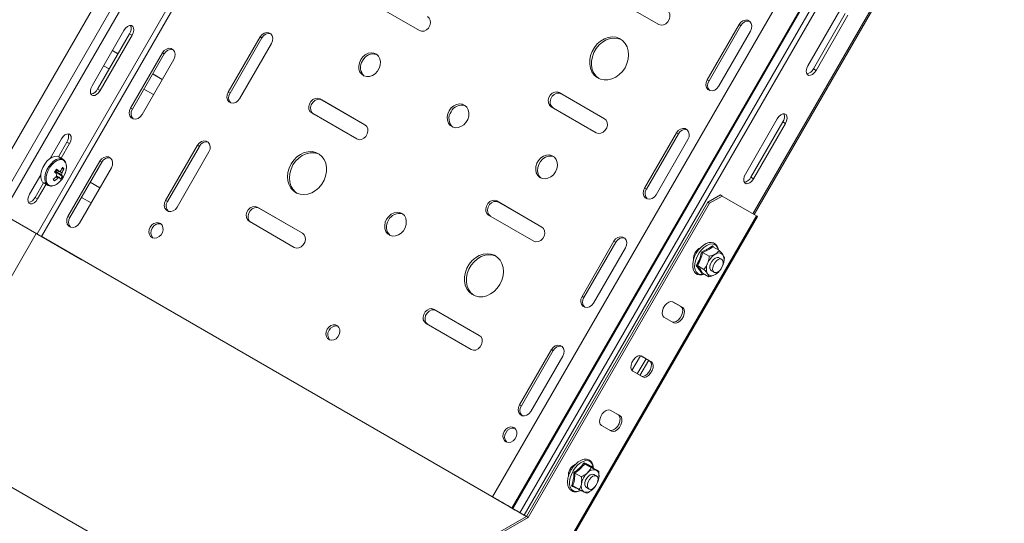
# Model space of a CAD drawing. Header units: millimetres. Extents: x -337 to 4147, y -1590 to -64.
# Tile 4 of 41: x -31 to 362, y -1099 to -898. Entities that reach past the tile are written whole.
import ezdxf

# ---------------------------------------------------------------- set-up
doc = ezdxf.new("R2010")
doc.units = ezdxf.units.MM

msp = doc.modelspace()

# ---------------------------------------------------------------- linework, layer by layer
at = {"color": 7, "linetype": 'Continuous', "lineweight": 15}
for p, q in [((128.37, -667.39), (-46.63, -970.5)), ((-36.62, -972.82), (135.38, -674.91)), ((332.72, -785.37), (157.72, -1088.47)), ((262.24, -975.61), (362.24, -802.41)), ((206.16, -889.26), (224.19, -899.67)), ((110.45, -891.74), (128.48, -902.15)), ((296.51, -894.07), (283.76, -916.16)), ((285.95, -917.42), (298.7, -895.34)), ((287.01, -918.03), (299.76, -895.95)), ((256.23, -899.69), (243.48, -921.77)), ((256.98, -900.12), (244.23, -922.21)), ((-2.31, -924.21), (10.44, -902.13)), ((-0.12, -925.48), (12.63, -903.39)), ((13.69, -904.01), (0.94, -926.09)), ((64.81, -904.65), (52.06, -926.74)), ((248.08, -924.43), (260.83, -902.34)), ((65.56, -905.08), (52.81, -927.17)), ((56.66, -929.39), (69.41, -907.31)), ((5.81, -910.14), (8, -911.4)), ((5.81, -910.14), (7.67, -911.21)), ((7.67, -911.21), (7.97, -911.46)), ((25.79, -910.99), (13.04, -933.08)), ((26.54, -911.43), (13.79, -933.51)), ((4.5, -917.47), (2.31, -916.2)), ((17.64, -935.73), (30.39, -913.65)), ((4.53, -917.41), (4.17, -917.27)), ((21.91, -919.44), (22.06, -919.52)), ((21.92, -919.44), (25.76, -921.66)), ((22.06, -919.52), (25.76, -921.66)), ((22.26, -927.72), (18.42, -925.5)), ((18.56, -925.59), (18.42, -925.5)), ((202.44, -937.34), (184.41, -926.93)), ((202.46, -937.35), (185.16, -927.36)), ((106.73, -939.82), (88.7, -929.41)), ((106.75, -939.83), (89.45, -929.84)), ((85.45, -935.04), (103.48, -945.45)), ((181.16, -932.56), (199.19, -942.97)), ((271.51, -937.37), (258.76, -959.46)), ((260.95, -960.72), (273.7, -938.64)), ((262.01, -961.34), (274.76, -939.25)), ((231.23, -942.99), (218.48, -965.07)), ((231.98, -943.42), (219.23, -965.51)), ((-19.05, -953.2), (-14.56, -945.43)), ((-15.75, -952.55), (-12.37, -946.69)), ((-11.31, -947.31), (-14.69, -953.15)), ((39.81, -947.95), (27.06, -970.04)), ((223.08, -967.73), (235.83, -945.64)), ((40.56, -948.39), (27.81, -970.47)), ((31.66, -972.69), (44.41, -950.61)), ((-13.96, -953.57), (-15.61, -952.62)), ((-13.96, -953.57), (-14.17, -953.47)), ((0.79, -954.3), (-11.96, -976.38)), ((1.54, -954.73), (-11.21, -976.81)), ((-27.31, -967.51), (-22.82, -959.74)), ((-17.01, -958.83), (-16.77, -958.52)), ((-16.98, -958.25), (-16.77, -958.52)), ((-14.15, -960.43), (-16.77, -958.52)), ((-13.59, -957.43), (-14.42, -957.41)), ((-7.36, -979.03), (5.39, -956.95)), ((-25.12, -968.78), (-21.74, -962.93)), ((-20.69, -963.54), (-24.06, -969.39)), ((-21.61, -963.01), (-19.96, -963.96)), ((-20.12, -963.86), (-19.96, -963.96)), ((-17.32, -962.22), (-17.72, -961.44)), ((-3.09, -962.75), (-2.94, -962.82)), ((-3.08, -962.74), (0.76, -964.96)), ((-2.94, -962.82), (0.76, -964.96)), ((243.76, -970.72), (248.76, -967.83)), ((248.76, -967.83), (249.47, -968.24)), ((-2.74, -971.02), (-6.58, -968.8)), ((-6.44, -968.89), (-6.58, -968.8)), ((177.44, -980.64), (159.41, -970.23)), ((177.46, -980.65), (160.16, -970.66)), ((243.76, -970.72), (171.26, -1096.29)), ((244.47, -971.12), (171.97, -1096.7)), ((244.47, -971.12), (243.76, -970.72)), ((249.47, -968.24), (244.47, -971.12)), ((263.22, -976.18), (249.47, -968.24)), ((-25.37, -982.78), (-41.72, -973.34)), ((-24.31, -983.39), (-40.66, -973.95)), ((81.73, -983.12), (63.7, -972.71)), ((81.75, -983.13), (64.45, -973.15)), ((60.45, -978.34), (78.48, -988.75)), ((156.16, -975.86), (174.19, -986.27)), ((188.61, -1106.31), (263.61, -976.41)), ((-24.62, -983.21), (-43.2, -1015.38)), ((-6.9, -993.44), (-22.81, -984.26)), ((171.26, -1096.29), (-22.5, -984.44)), ((-6.4, -993.73), (-22.31, -984.55)), ((171.26, -1096.29), (-21.75, -984.87)), ((206.23, -986.29), (193.48, -1008.38)), ((206.98, -986.73), (194.23, -1008.81)), ((198.08, -1011.03), (210.83, -988.95)), ((241.68, -990.81), (244.28, -992.32)), ((245.76, -988.51), (248.36, -990.01)), ((-6.9, -993.44), (-6.4, -993.73)), ((-6.4, -993.73), (-6.4, -993.73)), ((249.27, -993.53), (248.21, -992.92)), ((239.6, -996.07), (242.2, -997.57)), ((241.53, -999), (241.23, -999.14)), ((241.6, -999.02), (244.2, -1000.53)), ((244.86, -997.78), (245.21, -998.11)), ((245.21, -998.11), (246.27, -998.72)), ((247.84, -998.74), (247.96, -998.61)), ((229.7, -1010.52), (233.01, -1012.43)), ((229.72, -1010.53), (233.72, -1012.84)), ((152.44, -1023.94), (134.41, -1013.53)), ((152.46, -1023.95), (135.16, -1013.97)), ((230.22, -1018.9), (226.22, -1016.59)), ((131.16, -1019.16), (149.19, -1029.57)), ((181.23, -1029.59), (168.48, -1051.68)), ((181.98, -1030.03), (169.23, -1052.11)), ((173.08, -1054.33), (185.83, -1032.25)), ((216.85, -1032.04), (213.42, -1038)), ((215.57, -1039.31), (219.07, -1033.25)), ((216.63, -1039.93), (220.13, -1033.86)), ((219.07, -1033.25), (217.16, -1032.15)), ((219.07, -1033.25), (217.16, -1032.15)), ((217.2, -1032.17), (220.51, -1034.08)), ((217.22, -1032.18), (221.22, -1034.49)), ((217.72, -1040.55), (213.72, -1038.24)), ((83.14, -1152.49), (-87.36, -1054.06)), ((204.7, -1053.82), (208.01, -1055.73)), ((204.72, -1053.83), (208.72, -1056.14)), ((205.22, -1062.2), (201.22, -1059.89)), ((191.26, -1075.07), (191.08, -1075.2)), ((194.56, -1075.26), (197.16, -1076.76)), ((197.5, -1076.36), (197.49, -1076.61)), ((197.57, -1076.7), (200.18, -1078.2)), ((190.67, -1078.92), (193.27, -1080.43)), ((199.27, -1080.13), (198.21, -1079.52)), ((200.16, -1081), (199.85, -1081.92)), ((189.79, -1084.04), (192.39, -1085.54)), ((195.21, -1084.71), (196.27, -1085.33)), ((198.24, -1084.81), (197.77, -1085.39)), ((197.96, -1085.21), (197.96, -1085.21)), ((157.83, -1088.54), (157.75, -1088.49)), ((157.83, -1088.54), (159.12, -1089.28)), ((159.12, -1089.28), (159.04, -1089.24)), ((159.12, -1089.28), (159.12, -1089.28)), ((164.2, -1092.21), (164.49, -1092.38)), ((165.49, -1092.96), (165.78, -1093.13)), ((158.76, -1103.51), (171.26, -1096.29)), ((159.47, -1103.91), (171.97, -1096.7)), ((169.35, -1095.19), (171.26, -1096.29)), ((170.41, -1095.8), (171.26, -1096.29)), ((171.97, -1096.7), (171.26, -1096.29))]:
    msp.add_line(p, q, dxfattribs=at)
at = {"color": 7, "linetype": 'Continuous', "lineweight": 0}
for p, q in [((-40.99, -973.76), (134.01, -670.65)), ((-24.31, -983.39), (150.69, -680.28)), ((-22.5, -984.44), (152.5, -681.33)), ((165.49, -1092.96), (340.49, -789.85)), ((165.78, -1093.13), (340.78, -790.02)), ((168.63, -1094.77), (343.63, -791.66)), ((170.41, -1095.8), (345.41, -792.69)), ((261.76, -975.34), (361.76, -802.13)), ((256.98, -900.12), (256.23, -899.69)), ((12.63, -903.39), (13.69, -904.01)), ((65.56, -905.08), (64.81, -904.65)), ((8, -911.4), (7.67, -911.21)), ((26.54, -911.43), (25.79, -910.99)), ((22.06, -919.52), (21.92, -919.44)), ((285.95, -917.42), (287.01, -918.03)), ((244.23, -922.21), (243.48, -921.77)), ((-0.12, -925.48), (0.94, -926.09)), ((52.81, -927.17), (52.06, -926.74)), ((185.16, -927.36), (184.41, -926.93)), ((89.45, -929.84), (88.7, -929.41)), ((13.79, -933.51), (13.04, -933.08)), ((273.7, -938.64), (274.76, -939.25)), ((231.98, -943.42), (231.23, -942.99)), ((-12.37, -946.69), (-11.31, -947.31)), ((40.56, -948.39), (39.81, -947.95)), ((1.54, -954.73), (0.79, -954.3)), ((-2.94, -962.82), (-3.08, -962.74)), ((260.95, -960.72), (262.01, -961.34)), ((219.23, -965.51), (218.48, -965.07)), ((-25.12, -968.78), (-24.06, -969.39)), ((27.81, -970.47), (27.06, -970.04)), ((160.16, -970.66), (159.41, -970.23)), ((64.45, -973.15), (63.7, -972.71)), ((-11.21, -976.81), (-11.96, -976.38)), ((263.22, -976.18), (188.22, -1106.08)), ((-25.37, -982.78), (-24.31, -983.39)), ((-24.62, -983.21), (-24.62, -983.21)), ((-22.81, -984.26), (-22.81, -984.26)), ((-22.31, -984.55), (-22.81, -984.26)), ((-22.5, -984.44), (-21.75, -984.87)), ((206.98, -986.73), (206.23, -986.29)), ((194.23, -1008.81), (193.48, -1008.38)), ((135.16, -1013.97), (134.41, -1013.53)), ((233.01, -1012.43), (233.72, -1012.84)), ((181.98, -1030.03), (181.23, -1029.59)), ((220.51, -1034.08), (221.22, -1034.49)), ((169.23, -1052.11), (168.48, -1051.68)), ((208.01, -1055.73), (208.72, -1056.14)), ((159.04, -1089.24), (157.75, -1088.49)), ((159.04, -1089.24), (159.04, -1089.24)), ((165.49, -1092.96), (164.2, -1092.21)), ((164.49, -1092.38), (165.78, -1093.13)), ((168.63, -1094.77), (169.05, -1095.02)), ((170.41, -1095.8), (169.35, -1095.19))]:
    msp.add_line(p, q, dxfattribs=at)
at = {"color": 7, "linetype": 'Continuous', "lineweight": 15, "flags": 128}
for points in [[(128.48, -902.15), (129.36, -902.43), (130.34, -902.34), (131.28, -901.89), (132.08, -901.13), (132.65, -900.15), (132.91, -899.08), (132.83, -898.03), (132.42, -897.14), (131.73, -896.52)], [(224.19, -899.67), (225.07, -899.95), (226.05, -899.86), (226.99, -899.41), (227.79, -898.65), (228.36, -897.67), (228.62, -896.59), (228.54, -895.55), (228.13, -894.66), (227.44, -894.04)], [(10.44, -902.13), (11.09, -901.22), (11.86, -900.54), (12.66, -900.16), (13.38, -900.13), (13.95, -900.46), (14.28, -901.1), (14.35, -901.98), (14.15, -902.99), (13.69, -904.01)], [(260.83, -902.34), (261.24, -901.3), (261.33, -900.22), (261.08, -899.24), (260.53, -898.48), (259.73, -898.01), (258.79, -897.92), (257.81, -898.19), (256.92, -898.81), (256.23, -899.69)], [(69.41, -907.31), (69.82, -906.26), (69.91, -905.19), (69.66, -904.2), (69.11, -903.44), (68.31, -902.98), (67.37, -902.88), (66.39, -903.15), (65.5, -903.77), (64.81, -904.65)], [(210.66, -916.97), (211.44, -915.33), (211.92, -913.6), (212.09, -911.86), (211.94, -910.18), (211.48, -908.63), (210.73, -907.27), (209.71, -906.15), (208.47, -905.33), (207.06, -904.83), (205.54, -904.68), (203.96, -904.89), (202.4, -905.43), (200.92, -906.3), (199.57, -907.46), (198.42, -908.86), (197.51, -910.43), (196.88, -912.13), (196.55, -913.87), (196.54, -915.59), (196.84, -917.21), (197.46, -918.68), (198.35, -919.92), (199.48, -920.9), (200.81, -921.56), (202.29, -921.88), (203.85, -921.86), (205.42, -921.48), (206.95, -920.77), (208.37, -919.75), (209.63, -918.47), (210.66, -916.97)], [(209.17, -905.74), (207.81, -905.27), (206.29, -905.12), (204.71, -905.32), (203.15, -905.87), (201.67, -906.74), (200.32, -907.89), (199.17, -909.29), (198.26, -910.87), (197.63, -912.56), (197.3, -914.3), (197.29, -916.02), (197.59, -917.65), (198.21, -919.11), (199.1, -920.36), (200.18, -921.3)], [(30.39, -913.65), (30.81, -912.61), (30.9, -911.53), (30.65, -910.55), (30.09, -909.78), (29.29, -909.32), (28.35, -909.22), (27.37, -909.5), (26.49, -910.11), (25.79, -910.99)], [(105.05, -913.74), (104.51, -914.98), (104.27, -916.29), (104.35, -917.55), (104.74, -918.69), (105.42, -919.6), (106.33, -920.24), (107.42, -920.54), (108.58, -920.49), (109.75, -920.1), (110.83, -919.38), (111.75, -918.39), (112.43, -917.21), (112.83, -915.93), (112.91, -914.63), (112.67, -913.42), (112.13, -912.38), (111.32, -911.6), (110.32, -911.12), (109.18, -911), (108, -911.22), (106.87, -911.79), (105.86, -912.65), (105.05, -913.74)], [(283.76, -916.16), (283.3, -917.18), (283.09, -918.19), (283.16, -919.06), (283.5, -919.7), (284.07, -920.03), (284.79, -920), (285.58, -919.62), (286.36, -918.94), (287.01, -918.03)], [(0.94, -926.09), (0.28, -927), (-0.49, -927.68), (-1.28, -928.06), (-2.01, -928.09), (-2.57, -927.76), (-2.91, -927.12), (-2.98, -926.24), (-2.77, -925.23), (-2.31, -924.21)], [(243.48, -921.77), (243.06, -922.82), (242.97, -923.89), (243.22, -924.87), (243.78, -925.64), (244.58, -926.1), (245.52, -926.2), (246.49, -925.93), (247.38, -925.31), (248.08, -924.43)], [(52.06, -926.74), (51.64, -927.78), (51.55, -928.85), (51.8, -929.84), (52.36, -930.6), (53.16, -931.06), (54.1, -931.16), (55.07, -930.89), (55.96, -930.27), (56.66, -929.39)], [(184.41, -926.93), (183.52, -926.65), (182.55, -926.74), (181.6, -927.19), (180.8, -927.95), (180.24, -928.93), (179.98, -930), (180.06, -931.05), (180.47, -931.94), (181.16, -932.56)], [(185.16, -927.36), (184.27, -927.08), (183.3, -927.17), (182.35, -927.62), (181.55, -928.38), (180.99, -929.36), (180.73, -930.44), (180.81, -931.48), (181.22, -932.37), (181.91, -932.99)], [(88.7, -929.41), (87.81, -929.13), (86.84, -929.22), (85.89, -929.67), (85.09, -930.43), (84.53, -931.41), (84.27, -932.48), (84.35, -933.53), (84.76, -934.42), (85.45, -935.04)], [(89.45, -929.84), (88.56, -929.56), (87.59, -929.65), (86.64, -930.1), (85.84, -930.86), (85.28, -931.84), (85.02, -932.92), (85.1, -933.96), (85.51, -934.85), (86.2, -935.47)], [(140.41, -934.15), (139.86, -935.39), (139.62, -936.7), (139.7, -937.96), (140.1, -939.1), (140.78, -940.01), (141.69, -940.65), (142.77, -940.95), (143.94, -940.9), (145.11, -940.51), (146.19, -939.79), (147.11, -938.8), (147.79, -937.62), (148.18, -936.34), (148.26, -935.04), (148.02, -933.83), (147.48, -932.79), (146.68, -932.01), (145.67, -931.54), (144.54, -931.41), (143.36, -931.63), (142.22, -932.2), (141.21, -933.06), (140.41, -934.15)], [(13.04, -933.08), (12.63, -934.12), (12.54, -935.2), (12.78, -936.18), (13.34, -936.95), (14.14, -937.41), (15.08, -937.51), (16.06, -937.23), (16.94, -936.61), (17.64, -935.73)], [(274.76, -939.25), (275.22, -938.23), (275.42, -937.22), (275.35, -936.34), (275.02, -935.7), (274.45, -935.38), (273.73, -935.41), (272.93, -935.79), (272.16, -936.47), (271.51, -937.37)], [(103.48, -945.45), (104.36, -945.73), (105.34, -945.64), (106.28, -945.19), (107.08, -944.43), (107.65, -943.45), (107.91, -942.38), (107.83, -941.33), (107.42, -940.44), (106.73, -939.82)], [(199.19, -942.97), (200.07, -943.25), (201.05, -943.16), (201.99, -942.71), (202.79, -941.95), (203.36, -940.97), (203.62, -939.9), (203.54, -938.85), (203.13, -937.96), (202.44, -937.34)], [(-14.56, -945.43), (-13.91, -944.52), (-13.14, -943.84), (-12.34, -943.46), (-11.62, -943.43), (-11.05, -943.76), (-10.72, -944.4), (-10.65, -945.28), (-10.85, -946.29), (-11.31, -947.31)], [(235.83, -945.64), (236.24, -944.6), (236.33, -943.52), (236.08, -942.54), (235.53, -941.78), (234.73, -941.32), (233.79, -941.22), (232.81, -941.49), (231.92, -942.11), (231.23, -942.99)], [(44.41, -950.61), (44.82, -949.56), (44.91, -948.49), (44.66, -947.51), (44.11, -946.74), (43.31, -946.28), (42.37, -946.18), (41.39, -946.45), (40.5, -947.07), (39.81, -947.95)], [(77.22, -955.41), (76.45, -957.05), (75.96, -958.78), (75.79, -960.52), (75.94, -962.2), (76.4, -963.75), (77.16, -965.11), (78.18, -966.23), (79.42, -967.05), (80.83, -967.55), (82.35, -967.7), (83.92, -967.49), (85.49, -966.95), (86.97, -966.08), (88.31, -964.92), (89.46, -963.52), (90.37, -961.95), (91.01, -960.25), (91.34, -958.51), (91.35, -956.79), (91.04, -955.17), (90.43, -953.7), (89.54, -952.46), (88.4, -951.48), (87.07, -950.82), (85.6, -950.5), (84.04, -950.52), (82.46, -950.9), (80.93, -951.61), (79.51, -952.63), (78.26, -953.91), (77.22, -955.41)], [(88.46, -951.52), (87.82, -951.25), (86.35, -950.93), (84.79, -950.96), (83.21, -951.33), (81.68, -952.05), (80.26, -953.06), (79.01, -954.35), (77.97, -955.84)], [(182.83, -958.64), (183.38, -957.4), (183.62, -956.09), (183.54, -954.83), (183.14, -953.69), (182.47, -952.78), (181.55, -952.14), (180.47, -951.84), (179.3, -951.89), (178.13, -952.28), (177.05, -953), (176.14, -953.99), (175.46, -955.17), (175.06, -956.45), (174.98, -957.75), (175.22, -958.96), (175.76, -960), (176.56, -960.78), (177.57, -961.25), (178.71, -961.38), (179.88, -961.16), (181.02, -960.59), (182.03, -959.73), (182.83, -958.64)], [(-15.61, -952.62), (-16.28, -952.38), (-17.24, -952.39), (-18.28, -952.74), (-19.34, -953.42), (-20.36, -954.37), (-21.26, -955.53), (-22, -956.84), (-22.53, -958.21), (-22.81, -959.56), (-22.82, -960.8), (-22.57, -961.85), (-22.07, -962.64), (-21.61, -963.01)], [(5.39, -956.95), (5.81, -955.91), (5.9, -954.83), (5.65, -953.85), (5.09, -953.08), (4.29, -952.62), (3.35, -952.52), (2.37, -952.8), (1.49, -953.41), (0.79, -954.3)], [(77.97, -955.84), (77.2, -957.48), (76.71, -959.21), (76.54, -960.95), (76.69, -962.63), (77.15, -964.19), (77.91, -965.55), (78.93, -966.66), (79.47, -967.08)], [(182.16, -952.51), (181.22, -952.27), (180.05, -952.32), (178.88, -952.72), (177.8, -953.44), (176.89, -954.42), (176.21, -955.6), (175.81, -956.89), (175.73, -958.18), (175.97, -959.39), (176.51, -960.43), (177.19, -961.12)], [(258.76, -959.46), (258.3, -960.48), (258.09, -961.49), (258.16, -962.37), (258.5, -963.01), (259.07, -963.33), (259.79, -963.3), (260.58, -962.92), (261.36, -962.24), (262.01, -961.34)], [(-15.56, -962.86), (-15.44, -962.75), (-14.51, -961.73)], [(-24.06, -969.39), (-24.72, -970.3), (-25.49, -970.98), (-26.28, -971.36), (-27.01, -971.39), (-27.57, -971.06), (-27.91, -970.42), (-27.98, -969.54), (-27.77, -968.53), (-27.31, -967.51)], [(218.48, -965.07), (218.06, -966.12), (217.97, -967.19), (218.22, -968.18), (218.78, -968.94), (219.58, -969.4), (220.52, -969.5), (221.49, -969.23), (222.38, -968.61), (223.08, -967.73)], [(27.06, -970.04), (26.64, -971.08), (26.55, -972.16), (26.8, -973.14), (27.36, -973.9), (28.16, -974.37), (29.1, -974.46), (30.07, -974.19), (30.96, -973.57), (31.66, -972.69)], [(159.41, -970.23), (158.52, -969.95), (157.55, -970.04), (156.6, -970.49), (155.8, -971.25), (155.24, -972.23), (154.98, -973.3), (155.06, -974.35), (155.47, -975.24), (156.16, -975.86)], [(160.16, -970.66), (159.27, -970.38), (158.3, -970.47), (157.35, -970.92), (156.55, -971.68), (155.99, -972.66), (155.73, -973.74), (155.81, -974.78), (156.22, -975.67), (156.91, -976.29)], [(63.7, -972.71), (62.81, -972.43), (61.84, -972.52), (60.89, -972.97), (60.09, -973.73), (59.53, -974.71), (59.27, -975.79), (59.35, -976.83), (59.76, -977.72), (60.45, -978.34)], [(64.45, -973.15), (63.56, -972.86), (62.59, -972.95), (61.64, -973.4), (60.84, -974.16), (60.28, -975.14), (60.02, -976.22), (60.1, -977.26), (60.51, -978.15), (61.2, -978.77)], [(115.41, -977.45), (114.86, -978.69), (114.62, -980), (114.7, -981.26), (115.1, -982.4), (115.78, -983.32), (116.69, -983.95), (117.77, -984.25), (118.94, -984.21), (120.11, -983.81), (121.19, -983.09), (122.11, -982.1), (122.79, -980.92), (123.18, -979.64), (123.26, -978.34), (123.02, -977.13), (122.48, -976.09), (121.68, -975.31), (120.67, -974.84), (119.54, -974.71), (118.36, -974.93), (117.22, -975.5), (116.21, -976.36), (115.41, -977.45)], [(-11.96, -976.38), (-12.37, -977.42), (-12.46, -978.5), (-12.22, -979.48), (-11.66, -980.25), (-10.86, -980.71), (-9.92, -980.81), (-8.94, -980.53), (-8.06, -979.92), (-7.36, -979.03)], [(20.93, -980.65), (20.53, -981.63), (20.42, -982.65), (20.61, -983.6), (21.09, -984.37), (21.8, -984.89), (22.67, -985.08), (23.59, -984.94), (24.48, -984.48), (25.23, -983.74), (25.77, -982.82), (26.03, -981.8), (25.98, -980.8), (25.64, -979.93), (25.04, -979.28), (24.24, -978.92), (23.34, -978.89), (22.42, -979.2), (21.59, -979.8), (20.93, -980.65)], [(263.61, -976.41), (263.61, -976.41), (263.56, -976.38), (263.43, -976.3), (263.22, -976.18)], [(-21.75, -984.87), (-22.19, -984.61), (-22.68, -984.34), (-23.18, -984.04), (-23.69, -983.75), (-24.18, -983.47), (-24.64, -983.2), (-25.04, -982.97), (-25.37, -982.78)], [(-22.81, -984.26), (-23.03, -984.13), (-23.28, -983.99), (-23.53, -983.84), (-23.78, -983.7), (-24.03, -983.56), (-24.26, -983.42), (-24.46, -983.31), (-24.62, -983.21)], [(-22.31, -984.55), (-22.68, -984.33), (-23.08, -984.1), (-23.51, -983.86), (-23.93, -983.61), (-24.34, -983.38), (-24.62, -983.21)], [(-22.5, -984.44), (-22.72, -984.31), (-22.96, -984.17), (-23.22, -984.02), (-23.47, -983.88), (-23.72, -983.74), (-23.94, -983.6), (-24.15, -983.49), (-24.31, -983.39)], [(78.48, -988.75), (79.36, -989.03), (80.34, -988.95), (81.28, -988.49), (82.08, -987.73), (82.65, -986.75), (82.91, -985.68), (82.83, -984.63), (82.42, -983.75), (81.73, -983.12)], [(174.19, -986.27), (175.07, -986.55), (176.05, -986.46), (176.99, -986.01), (177.79, -985.25), (178.36, -984.27), (178.62, -983.2), (178.54, -982.15), (178.13, -981.26), (177.44, -980.64)], [(210.83, -988.95), (211.24, -987.9), (211.33, -986.83), (211.08, -985.84), (210.53, -985.08), (209.73, -984.62), (208.79, -984.52), (207.81, -984.79), (206.92, -985.41), (206.23, -986.29)], [(247.96, -989.78), (247.89, -989.26), (247.49, -988.24), (246.85, -987.45), (246.03, -986.96), (245.11, -986.77), (244.11, -986.86), (243.05, -987.23), (241.96, -987.87), (240.92, -988.76), (239.96, -989.85), (239.13, -991.09), (238.46, -992.42), (237.99, -993.79), (237.73, -995.15), (237.7, -996.43), (237.91, -997.59), (238.37, -998.55), (238.37, -998.55), (238.72, -998.98), (239.5, -999.54), (240.4, -999.8), (241.38, -999.78), (242.4, -999.49)], [(160.66, -1003.58), (161.44, -1001.93), (161.92, -1000.2), (162.09, -998.46), (161.94, -996.78), (161.48, -995.23), (160.73, -993.87), (159.71, -992.75), (158.47, -991.93), (157.06, -991.44), (155.54, -991.29), (153.96, -991.49), (152.4, -992.04), (150.92, -992.91), (149.57, -994.06), (148.42, -995.46), (147.51, -997.03), (146.88, -998.73), (146.55, -1000.47), (146.54, -1002.19), (146.84, -1003.82), (147.46, -1005.28), (148.35, -1006.53), (149.48, -1007.5), (150.81, -1008.16), (152.29, -1008.49), (153.85, -1008.46), (155.42, -1008.08), (156.95, -1007.37), (158.37, -1006.35), (159.63, -1005.07), (160.66, -1003.58)], [(159.17, -992.34), (157.81, -991.87), (156.29, -991.72), (154.71, -991.92), (153.15, -992.47), (151.67, -993.34), (150.32, -994.5), (149.17, -995.89), (148.26, -997.47), (147.63, -999.16), (147.3, -1000.9), (147.29, -1002.62), (147.59, -1004.25), (148.21, -1005.71), (149.1, -1006.96), (150.18, -1007.9)], [(248.21, -992.92), (248.09, -992.86), (247.46, -992.79), (246.73, -993.05), (246.01, -993.61), (245.36, -994.4), (244.88, -995.32), (244.62, -996.27), (244.62, -997.12), (244.86, -997.78)], [(246.32, -998.75), (245.88, -998.32), (245.66, -997.63), (245.7, -996.76), (245.99, -995.81), (246.5, -994.9), (247.16, -994.13), (247.89, -993.61), (248.61, -993.39), (249.22, -993.5), (249.66, -993.93), (249.88, -994.62), (249.83, -995.49), (249.54, -996.44), (249.04, -997.35), (248.38, -998.12), (247.65, -998.64), (246.93, -998.86), (246.32, -998.75)], [(193.48, -1008.38), (193.06, -1009.42), (192.97, -1010.5), (193.22, -1011.48), (193.78, -1012.24), (194.58, -1012.71), (195.52, -1012.8), (196.49, -1012.53), (197.38, -1011.91), (198.08, -1011.03)], [(226.22, -1016.59), (225.72, -1016.06), (225.5, -1015.23), (225.58, -1014.2), (225.94, -1013.09), (226.55, -1012.04), (227.33, -1011.17), (228.18, -1010.59), (229.01, -1010.37), (229.72, -1010.53)], [(134.41, -1013.53), (133.52, -1013.25), (132.55, -1013.34), (131.6, -1013.79), (130.8, -1014.55), (130.24, -1015.53), (129.98, -1016.61), (130.06, -1017.65), (130.47, -1018.54), (131.16, -1019.16)], [(135.16, -1013.97), (134.27, -1013.68), (133.3, -1013.77), (132.35, -1014.22), (131.55, -1014.99), (130.99, -1015.96), (130.73, -1017.04), (130.81, -1018.08), (131.22, -1018.97), (131.91, -1019.6)], [(233.01, -1012.43), (233.5, -1012.96), (233.72, -1013.79), (233.65, -1014.82), (233.29, -1015.93), (232.68, -1016.98), (231.9, -1017.85), (231.04, -1018.43), (230.21, -1018.66), (229.51, -1018.49)], [(233.72, -1012.84), (234.21, -1013.37), (234.43, -1014.2), (234.36, -1015.23), (233.99, -1016.34), (233.39, -1017.39), (232.61, -1018.26), (231.75, -1018.84), (230.92, -1019.06), (230.22, -1018.9)], [(91.64, -1021.47), (91.24, -1022.45), (91.13, -1023.47), (91.33, -1024.42), (91.8, -1025.2), (92.51, -1025.71), (93.38, -1025.9), (94.3, -1025.76), (95.19, -1025.3), (95.94, -1024.56), (96.48, -1023.64), (96.74, -1022.62), (96.69, -1021.62), (96.35, -1020.75), (95.75, -1020.1), (94.95, -1019.74), (94.05, -1019.71), (93.13, -1020.02), (92.3, -1020.62), (91.64, -1021.47)], [(149.19, -1029.57), (150.07, -1029.86), (151.05, -1029.77), (151.99, -1029.31), (152.79, -1028.55), (153.36, -1027.57), (153.62, -1026.5), (153.54, -1025.45), (153.13, -1024.57), (152.44, -1023.94)], [(185.83, -1032.25), (186.24, -1031.2), (186.33, -1030.13), (186.08, -1029.15), (185.53, -1028.38), (184.73, -1027.92), (183.79, -1027.82), (182.81, -1028.09), (181.92, -1028.71), (181.23, -1029.59)], [(213.72, -1038.24), (213.22, -1037.71), (213, -1036.88), (213.08, -1035.85), (213.44, -1034.74), (214.05, -1033.69), (214.83, -1032.82), (215.68, -1032.24), (216.51, -1032.02), (217.22, -1032.18)], [(220.51, -1034.08), (221, -1034.61), (221.22, -1035.44), (221.15, -1036.47), (220.79, -1037.58), (220.18, -1038.63), (219.4, -1039.5), (218.54, -1040.08), (217.71, -1040.31), (217.01, -1040.14)], [(221.22, -1034.49), (221.71, -1035.02), (221.93, -1035.85), (221.86, -1036.88), (221.49, -1037.99), (220.89, -1039.04), (220.11, -1039.91), (219.25, -1040.49), (218.42, -1040.71), (217.72, -1040.55)], [(168.48, -1051.68), (168.06, -1052.72), (167.97, -1053.8), (168.22, -1054.78), (168.78, -1055.55), (169.58, -1056.01), (170.52, -1056.1), (171.49, -1055.83), (172.38, -1055.21), (173.08, -1054.33)], [(201.22, -1059.89), (200.72, -1059.36), (200.5, -1058.53), (200.58, -1057.5), (200.94, -1056.39), (201.55, -1055.34), (202.33, -1054.47), (203.18, -1053.89), (204.01, -1053.67), (204.72, -1053.83)], [(208.01, -1055.73), (208.5, -1056.26), (208.72, -1057.09), (208.65, -1058.12), (208.29, -1059.23), (207.68, -1060.28), (206.9, -1061.15), (206.04, -1061.73), (205.21, -1061.96), (204.51, -1061.79)], [(208.72, -1056.14), (209.21, -1056.67), (209.43, -1057.5), (209.36, -1058.53), (208.99, -1059.64), (208.39, -1060.69), (207.61, -1061.56), (206.75, -1062.14), (205.92, -1062.37), (205.22, -1062.2)], [(162.36, -1062.29), (161.95, -1063.27), (161.84, -1064.29), (162.04, -1065.24), (162.51, -1066.02), (163.22, -1066.53), (164.09, -1066.72), (165.01, -1066.58), (165.9, -1066.12), (166.65, -1065.38), (167.19, -1064.46), (167.45, -1063.44), (167.41, -1062.44), (167.06, -1061.57), (166.46, -1060.92), (165.66, -1060.56), (164.76, -1060.53), (163.84, -1060.84), (163.01, -1061.44), (162.36, -1062.29)], [(196.07, -1080.15), (195.42, -1080.92), (194.92, -1081.84), (194.64, -1082.78), (194.61, -1083.65), (194.83, -1084.34), (195.21, -1084.71)], [(198.41, -1084.69), (197.68, -1085.23), (196.96, -1085.46), (196.34, -1085.36), (195.89, -1084.95), (195.67, -1084.26), (195.7, -1083.4), (195.98, -1082.45), (196.48, -1081.53), (197.13, -1080.76), (197.86, -1080.23), (198.58, -1080), (199.2, -1080.09), (199.65, -1080.51), (199.87, -1081.19), (199.84, -1082.06), (199.56, -1083.01), (199.06, -1083.92), (198.41, -1084.69)], [(198.21, -1079.52), (198.14, -1079.48), (197.52, -1079.38), (196.8, -1079.62), (196.07, -1080.15)], [(198.48, -1084.62), (198.21, -1084.95), (197.77, -1085.39)], [(157.75, -1088.49), (157.77, -1088.5), (158.1, -1088.69), (158.72, -1089.05), (159.57, -1089.54), (160.59, -1090.13), (161.69, -1090.76), (162.78, -1091.39), (163.78, -1091.97), (164.61, -1092.45), (165.19, -1092.79), (165.49, -1092.96)], [(159.04, -1089.24), (159.09, -1089.26), (159.44, -1089.46), (160.05, -1089.82), (160.85, -1090.28), (161.75, -1090.8), (162.63, -1091.31), (163.39, -1091.74), (163.93, -1092.06), (164.2, -1092.21)], [(164.49, -1092.38), (164.67, -1092.49), (165.01, -1092.68), (165.49, -1092.96), (166.1, -1093.31), (166.79, -1093.71), (167.54, -1094.14), (168.3, -1094.58), (169.05, -1095.02)], [(165.78, -1093.13), (165.89, -1093.19), (166.1, -1093.31), (166.41, -1093.49), (166.78, -1093.71), (167.22, -1093.96), (167.68, -1094.23), (168.16, -1094.5), (168.63, -1094.77)], [(168.63, -1094.77), (168.87, -1094.91), (169.12, -1095.06), (169.37, -1095.2), (169.62, -1095.34), (169.85, -1095.48), (170.06, -1095.6), (170.25, -1095.71), (170.41, -1095.8)], [(169.05, -1095.02), (169.09, -1095.04), (169.14, -1095.06), (169.18, -1095.09), (169.22, -1095.11), (169.26, -1095.13), (169.29, -1095.15), (169.32, -1095.17), (169.35, -1095.19)]]:
    msp.add_lwpolyline(points, dxfattribs=at)
at = {"color": 7, "linetype": 'Continuous', "lineweight": 0, "flags": 128}
for points in [[(-14.17, -953.47), (-14.64, -953.33), (-15.59, -953.34), (-16.63, -953.69), (-17.7, -954.37), (-18.71, -955.32), (-19.62, -956.48), (-20.36, -957.79), (-20.88, -959.16), (-21.16, -960.51), (-21.18, -961.75), (-20.93, -962.79), (-20.43, -963.59), (-20.12, -963.86)], [(-14.51, -961.73), (-13.72, -960.53), (-13.1, -959.23), (-12.71, -957.91), (-12.57, -956.66), (-12.68, -955.55), (-13.04, -954.66), (-13.63, -954.03), (-14.41, -953.71), (-15.33, -953.73), (-16.33, -954.07), (-17.36, -954.71), (-18.33, -955.63), (-19.21, -956.75), (-19.92, -958.01), (-20.42, -959.33), (-20.69, -960.62), (-20.71, -961.81), (-20.47, -962.82), (-19.99, -963.59), (-19.3, -964.06), (-18.44, -964.22), (-17.47, -964.04), (-16.45, -963.54), (-15.56, -962.86)], [(247.91, -989.75), (247.63, -988.86), (247.09, -988.06), (246.34, -987.56), (245.43, -987.37), (244.39, -987.52), (243.3, -987.99), (242.2, -988.76), (241.16, -989.78), (240.23, -991.01), (239.46, -992.37), (238.9, -993.79), (238.57, -995.2), (238.49, -996.52), (238.67, -997.67), (239.1, -998.6), (239.1, -998.6)], [(197.99, -1076.94), (197.85, -1076.11), (197.46, -1075.14), (196.84, -1074.44), (196.02, -1074.05), (195.06, -1073.99), (194, -1074.26), (192.89, -1074.84), (191.81, -1075.71)], [(191.81, -1075.71), (190.8, -1076.81), (189.93, -1078.09), (189.23, -1079.49), (188.75, -1080.91), (188.51, -1082.29), (188.53, -1083.56), (188.8, -1084.64), (189.31, -1085.48), (190.03, -1086.02), (190.93, -1086.25), (191.95, -1086.15), (192.75, -1085.86)]]:
    msp.add_lwpolyline(points, dxfattribs=at)
at = {"color": 7, "linetype": 'Continuous', "lineweight": 15}
for centre, radius, start, end in [((9.79, -901.34), 3.51, 324.0977, 20.6376), ((259.76, -901.44), 3.08, 75.9573, 154.6321), ((68.34, -906.4), 3.08, 75.9541, 154.635), ((29.32, -912.75), 3.08, 75.955, 154.634), ((110.04, -916.15), 4.68, 72.4729, 154.9647), ((109.64, -916.85), 4.68, 145.035, 227.5185), ((282.77, -916.01), 3.48, 278.5174, 336.049), ((246.69, -923.96), 3.02, 144.5094, 224.8926), ((-3.32, -924.04), 3.51, 279.3653, 335.9032), ((55.27, -928.92), 3.02, 144.5091, 224.8928), ((145.4, -936.56), 4.68, 72.473, 154.9647), ((16.25, -935.27), 3.02, 144.5087, 224.8935), ((144.99, -937.26), 4.68, 145.035, 227.5185), ((270.88, -936.59), 3.48, 323.9681, 21.3938), ((-15.21, -944.64), 3.51, 324.0976, 20.6378), ((234.76, -944.74), 3.08, 75.9577, 154.6313), ((43.34, -949.7), 3.08, 75.9539, 154.635), ((4.32, -956.05), 3.08, 75.9533, 154.6356), ((-33.15, -945.34), 20.64, 320.2152, 324.0864), ((-33.96, -974.9), 23.35, 41.0688, 44.4424), ((-19.02, -957.58), 2.15, 329.4145, 341.8352), ((-18.75, -957.67), 1.86, 341.9767, 346.3532), ((-14.59, -960.29), 1.91, 157.4014, 181.6681), ((-33.12, -973.81), 23.37, 41.0703, 44.4416), ((-14.93, -959.24), 0.973, 87.6544, 125.9093), ((-24.06, -952.66), 10.75, 328.5379, 337.6603), ((-16.27, -959.01), 1.91, 337.3988, 1.6701), ((-17.97, -962.04), 4.15, 22.8658, 33.5597), ((-23.53, -953.35), 10.75, 328.5375, 337.6608), ((-17.96, -960.24), 5.19, 32.7623, 42.2953), ((-25.47, -951.65), 12.49, 307.6182, 315.8704), ((2.4, -946.54), 25.2, 216.5474, 218.5098), ((-24.94, -952.33), 12.49, 307.6184, 315.8703), ((-15.94, -960.06), 0.973, 267.6549, 305.9088), ((-18.83, -963.14), 4.15, 22.8695, 33.5561), ((-22.19, -955.06), 9.67, 318.0163, 326.2853), ((257.77, -959.31), 3.48, 278.518, 336.0484), ((221.69, -967.26), 3.02, 144.5046, 224.8975), ((-28.32, -967.35), 3.51, 279.3652, 335.9032), ((30.27, -972.22), 3.02, 144.507, 224.8949), ((120.4, -979.86), 4.68, 72.473, 154.9646), ((-8.75, -978.57), 3.02, 144.5095, 224.8926), ((24.47, -982.42), 3.09, 76.2342, 154.3547), ((119.99, -980.56), 4.68, 145.0351, 227.5184), ((24.17, -982.83), 3.04, 144.8446, 224.5573), ((209.76, -988.04), 3.08, 75.9548, 154.6345), ((243, -993.37), 5, 116.4459, 183.1617), ((250.81, -997.87), 7.63, 122.1786, 159.4622), ((248.11, -993.11), 2.17, 39.2109, 128.6185), ((247.8, -997.28), 4.64, 153.173, 205.732), ((245.61, -993.75), 4.64, 333.173, 25.732), ((245.31, -997.92), 2.17, 219.2109, 308.6185), ((243.32, -993.99), 6.55, 300.7468, 322.0189), ((196.69, -1010.56), 3.02, 144.509, 224.893), ((94.88, -1023.65), 3.04, 144.8446, 224.5573), ((95.18, -1023.24), 3.09, 76.2343, 154.3547), ((184.76, -1031.34), 3.08, 75.9546, 154.6345), ((171.69, -1053.86), 3.02, 144.5069, 224.8951), ((165.9, -1064.06), 3.09, 76.2344, 154.3547), ((165.59, -1064.47), 3.04, 144.8446, 224.5573), ((193, -1079.97), 5, 116.6215, 183.5728), ((198.22, -1080.91), 3.31, 74.6096, 141.1267), ((197.41, -1080.09), 2.9, 341.5182, 54.5259), ((201.31, -1084.76), 8.19, 133.7228, 169.2251), ((192.93, -1079.71), 7.35, 338.5751, 349.8986), ((196, -1084.15), 2.9, 161.5177, 234.5265), ((195.2, -1083.32), 3.31, 254.6095, 321.1266)]:
    msp.add_arc(centre, radius, start, end, dxfattribs=at)
at = {"color": 7, "linetype": 'Continuous', "lineweight": 0}
msp.add_arc((241.22, -997.03), 2.64, 216.4705, 294.3962, dxfattribs=at)
at = {"color": 7, "linetype": 'Continuous', "lineweight": 15}
for points, knots in [([(-14.51, -961.73), (-14.37, -961.54), (-13.96, -960.98), (-13.38, -959.96), (-12.88, -958.7), (-12.59, -957.43), (-12.53, -956.22), (-12.71, -955.13), (-13.16, -954.24), (-13.69, -953.67), (-14.1, -953.53), (-14.23, -953.48)], [0, 0, 0, 0, 0.066068, 0.191226, 0.31673, 0.442676, 0.569466, 0.697307, 0.824787, 0.948002, 1, 1, 1, 1]), ([(-14.51, -959.74), (-14.6, -959.69), (-15.38, -959.22), (-16.2, -958.72), (-16.93, -958.28), (-16.98, -958.25)], [0, 0, 0, 0, 0.112771, 0.941794, 1, 1, 1, 1]), ([(-16.89, -957.8), (-16.85, -957.82), (-16.45, -958), (-16.06, -958.18), (-15.71, -958.34)], [0, 0, 0, 0, 0.12477, 1, 1, 1, 1]), ([(-16.71, -957.8), (-16.39, -957.97), (-15.99, -958.19), (-15.59, -958.41), (-15.5, -958.45)], [0, 0, 0, 0, 0.788345, 1, 1, 1, 1]), ([(-15.48, -958.44), (-15.21, -958.57), (-14.83, -958.74), (-14.46, -958.91), (-14.37, -958.95)], [0, 0, 0, 0, 0.744773, 1, 1, 1, 1]), ([(-20.13, -963.81), (-20.02, -963.9), (-19.69, -964.17), (-18.96, -964.32), (-18.04, -964.27), (-17.06, -963.92), (-16.22, -963.44), (-15.74, -963), (-15.58, -962.84)], [0, 0, 0, 0, 0.0921971, 0.2866976, 0.480981, 0.682238, 0.8901637, 1, 1, 1, 1]), ([(-15.98, -961.03), (-16.06, -960.97), (-16.29, -960.81), (-16.51, -960.65), (-16.65, -960.55)], [0, 0, 0, 0, 0.368179, 1, 1, 1, 1]), ([(-16.5, -960.16), (-16.21, -960.33), (-15.84, -960.56), (-15.46, -960.79), (-15.37, -960.84)], [0, 0, 0, 0, 0.754141, 1, 1, 1, 1]), ([(241.68, -990.81), (241.65, -990.79), (241.59, -990.76), (241.49, -990.68), (241.39, -990.6), (241.34, -990.54), (241.31, -990.51), (241.31, -990.51)], [0, 0, 0, 0, 0.236176, 0.471405, 0.73246, 0.992078, 1, 1, 1, 1]), ([(244.28, -992.32), (245.08, -992.09), (245.97, -991.84), (246.67, -991.45), (246.75, -991.41)], [0, 0, 0, 0, 0.896037, 1, 1, 1, 1]), ([(245.6, -988.09), (245.71, -988.23), (245.88, -988.44), (246.01, -988.62), (246.05, -988.67)], [0, 0, 0, 0, 0.694626, 1, 1, 1, 1]), ([(245.6, -988.09), (245.6, -988.09), (245.6, -988.13), (245.6, -988.22), (245.63, -988.34), (245.68, -988.45), (245.73, -988.49), (245.76, -988.51)], [0, 0, 0, 0, 0.007916, 0.267554, 0.528599, 0.763823, 1, 1, 1, 1]), ([(246.75, -991.41), (247.25, -991.06), (247.88, -990.62), (248.28, -990.11), (248.36, -990.01)], [0, 0, 0, 0, 0.801462, 1, 1, 1, 1]), ([(248.36, -990.01), (248.51, -990.17), (249.08, -990.79), (249.49, -991.33), (249.79, -991.73)], [0, 0, 0, 0, 0.263253, 1, 1, 1, 1]), ([(242.2, -997.57), (242.7, -996.91), (243.26, -996.17), (243.63, -995.28), (243.67, -995.19)], [0, 0, 0, 0, 0.896038, 1, 1, 1, 1]), ([(243.67, -995.19), (243.89, -994.44), (244.18, -993.49), (244.27, -992.51), (244.28, -992.32)], [0, 0, 0, 0, 0.801462, 1, 1, 1, 1]), ([(250.37, -992.96), (250.26, -993.85), (250.13, -994.84), (249.79, -995.74), (249.75, -995.84)], [0, 0, 0, 0, 0.896038, 1, 1, 1, 1]), ([(249.79, -991.73), (249.84, -991.81), (250.15, -992.29), (250.31, -992.68), (250.36, -992.95), (250.37, -992.96)], [0, 0, 0, 0, 0.148486, 0.965571, 1, 1, 1, 1]), ([(239.6, -996.07), (239.57, -996.05), (239.5, -996.03), (239.38, -996.01), (239.25, -996.01), (239.17, -996.02), (239.13, -996.03), (239.12, -996.03)], [0, 0, 0, 0, 0.236175, 0.471403, 0.732459, 0.992079, 1, 1, 1, 1]), ([(241.6, -999.02), (241.57, -999.01), (241.51, -998.99), (241.41, -999), (241.31, -999.05), (241.26, -999.1), (241.23, -999.13), (241.23, -999.14)], [0, 0, 0, 0, 0.236174, 0.471398, 0.732444, 0.992084, 1, 1, 1, 1]), ([(242.2, -997.57), (242.35, -997.74), (242.92, -998.35), (243.33, -998.89), (243.63, -999.29)], [0, 0, 0, 0, 0.263256, 1, 1, 1, 1]), ([(243.63, -999.29), (243.68, -999.37), (243.99, -999.85), (244.14, -1000.24), (244.2, -1000.51), (244.2, -1000.53)], [0, 0, 0, 0, 0.148486, 0.965567, 1, 1, 1, 1]), ([(247.78, -998.68), (247.52, -998.97), (247.21, -999.31), (246.74, -999.58), (246.67, -999.62)], [0, 0, 0, 0, 0.846751, 1, 1, 1, 1]), ([(246.67, -999.62), (246.05, -999.9), (245.28, -1000.26), (244.38, -1000.48), (244.2, -1000.53)], [0, 0, 0, 0, 0.801462, 1, 1, 1, 1]), ([(198.02, -1076.96), (198.01, -1076.65), (197.97, -1075.92), (197.61, -1074.96), (197.01, -1074.13), (196.2, -1073.58), (195.27, -1073.34), (194.27, -1073.38), (193.21, -1073.71), (192.19, -1074.27), (191.55, -1074.81), (191.26, -1075.07)], [0, 0, 0, 0, 0.09053, 0.211511, 0.330448, 0.444801, 0.555941, 0.667267, 0.782029, 0.900081, 1, 1, 1, 1]), ([(191.08, -1075.2), (190.91, -1075.38), (190.4, -1075.88), (189.62, -1076.87), (188.84, -1078.15), (188.23, -1079.52), (187.83, -1080.9), (187.65, -1082.25), (187.71, -1083.5), (188.01, -1084.6), (188.56, -1085.49), (189.32, -1086.11), (190.23, -1086.43), (191.22, -1086.44), (192.13, -1086.24), (192.71, -1085.93), (192.93, -1085.81)], [0, 0, 0, 0, 0.040671, 0.117648, 0.1946, 0.271591, 0.34875, 0.426253, 0.504248, 0.582621, 0.660111, 0.734886, 0.807084, 0.878889, 0.952566, 1, 1, 1, 1]), ([(194.56, -1075.26), (194.53, -1075.24), (194.48, -1075.2), (194.41, -1075.09), (194.36, -1074.98), (194.34, -1074.89), (194.34, -1074.85), (194.34, -1074.84)], [0, 0, 0, 0, 0.236177, 0.4714, 0.732458, 0.992076, 1, 1, 1, 1]), ([(197.16, -1076.76), (197.06, -1076.95), (196.69, -1077.68), (196.09, -1078.35), (195.64, -1078.84)], [0, 0, 0, 0, 0.263253, 1, 1, 1, 1]), ([(197.16, -1076.76), (197.8, -1077.09), (198.52, -1077.45), (199.04, -1077.7), (199.09, -1077.73)], [0, 0, 0, 0, 0.896038, 1, 1, 1, 1]), ([(197.57, -1076.7), (197.55, -1076.68), (197.5, -1076.64), (197.46, -1076.56), (197.46, -1076.46), (197.49, -1076.39), (197.5, -1076.36), (197.5, -1076.36)], [0, 0, 0, 0, 0.236178, 0.471401, 0.732459, 0.992078, 1, 1, 1, 1]), ([(199.09, -1077.73), (199.45, -1077.89), (199.9, -1078.1), (200.13, -1078.19), (200.18, -1078.2)], [0, 0, 0, 0, 0.801462, 1, 1, 1, 1]), ([(190.67, -1078.92), (190.64, -1078.91), (190.58, -1078.87), (190.47, -1078.81), (190.35, -1078.75), (190.28, -1078.72), (190.25, -1078.7), (190.25, -1078.7)], [0, 0, 0, 0, 0.236173, 0.471394, 0.732442, 0.992068, 1, 1, 1, 1]), ([(193.26, -1083.23), (193.32, -1082.5), (193.4, -1081.58), (193.29, -1080.62), (193.27, -1080.43)], [0, 0, 0, 0, 0.80146, 1, 1, 1, 1]), ([(195.64, -1078.84), (195.54, -1078.93), (194.89, -1079.53), (194.04, -1080.04), (193.3, -1080.41), (193.27, -1080.43)], [0, 0, 0, 0, 0.148488, 0.96557, 1, 1, 1, 1]), ([(200.18, -1078.2), (200.24, -1079.07), (200.32, -1080.03), (200.18, -1080.91), (200.16, -1081)], [0, 0, 0, 0, 0.896037, 1, 1, 1, 1]), ([(189.32, -1084.07), (189.33, -1084.07), (189.36, -1084.05), (189.45, -1084.01), (189.57, -1083.99), (189.69, -1084), (189.76, -1084.02), (189.79, -1084.04)], [0, 0, 0, 0, 0.007906, 0.267531, 0.528602, 0.763821, 1, 1, 1, 1]), ([(192.39, -1085.54), (192.72, -1084.9), (193.08, -1084.19), (193.24, -1083.32), (193.26, -1083.23)], [0, 0, 0, 0, 0.896036, 1, 1, 1, 1]), ([(194.32, -1086.51), (193.85, -1086.28), (193.26, -1085.99), (192.54, -1085.61), (192.39, -1085.54)], [0, 0, 0, 0, 0.801462, 1, 1, 1, 1]), ([(197.77, -1085.39), (197.67, -1085.49), (197.02, -1086.08), (196.18, -1086.59), (195.43, -1086.97), (195.4, -1086.98)], [0, 0, 0, 0, 0.148486, 0.965569, 1, 1, 1, 1]), ([(195.4, -1086.98), (195.16, -1086.88), (194.88, -1086.77), (194.37, -1086.53), (194.32, -1086.51)], [0, 0, 0, 0, 0.896039, 1, 1, 1, 1])]:
    msp.add_open_spline(points, degree=3, knots=knots, dxfattribs=at)
at = {"color": 7, "linetype": 'Continuous', "lineweight": 0}
for points, knots in [([(239.12, -996.03), (239.24, -995.83), (239.82, -994.84), (240.67, -993.04), (241.11, -991.31), (241.31, -990.51)], [0, 0, 0, 0, 0.118083, 0.592258, 1, 1, 1, 1]), ([(241.68, -990.81), (241.43, -991.73), (240.92, -993.59), (240.04, -995.23), (239.6, -996.07)], [0, 0, 0, 0, 0.49215, 1, 1, 1, 1]), ([(241.31, -990.51), (241.51, -990.43), (242.49, -990.05), (244.04, -989.3), (245.11, -988.47), (245.6, -988.09)], [0, 0, 0, 0, 0.118084, 0.592258, 1, 1, 1, 1]), ([(245.76, -988.51), (245.18, -988.94), (244.01, -989.82), (242.46, -990.48), (241.68, -990.81)], [0, 0, 0, 0, 0.492148, 1, 1, 1, 1]), ([(241.23, -999.14), (241.18, -999.03), (240.92, -998.5), (240.32, -997.51), (239.5, -996.5), (239.12, -996.03)], [0, 0, 0, 0, 0.118084, 0.592259, 1, 1, 1, 1]), ([(239.6, -996.07), (240.02, -996.61), (240.87, -997.7), (241.35, -998.58), (241.6, -999.02)], [0, 0, 0, 0, 0.492147, 1, 1, 1, 1]), ([(190.25, -1078.7), (190.44, -1078.57), (191.39, -1077.9), (192.87, -1076.67), (193.88, -1075.42), (194.34, -1074.84)], [0, 0, 0, 0, 0.118085, 0.592259, 1, 1, 1, 1]), ([(194.56, -1075.26), (194.01, -1075.91), (192.9, -1077.24), (191.42, -1078.36), (190.67, -1078.92)], [0, 0, 0, 0, 0.492147, 1, 1, 1, 1]), ([(194.34, -1074.84), (194.49, -1074.92), (195.25, -1075.31), (196.42, -1075.89), (197.16, -1076.21), (197.5, -1076.36)], [0, 0, 0, 0, 0.1180839, 0.5922591, 1, 1, 1, 1]), ([(197.57, -1076.7), (197.17, -1076.52), (196.35, -1076.14), (195.16, -1075.55), (194.56, -1075.26)], [0, 0, 0, 0, 0.4921482, 1, 1, 1, 1]), ([(189.32, -1084.07), (189.39, -1083.88), (189.73, -1082.91), (190.15, -1081.15), (190.22, -1079.48), (190.25, -1078.7)], [0, 0, 0, 0, 0.118084, 0.592259, 1, 1, 1, 1]), ([(190.67, -1078.92), (190.62, -1079.82), (190.51, -1081.63), (190.03, -1083.23), (189.79, -1084.04)], [0, 0, 0, 0, 0.492148, 1, 1, 1, 1]), ([(192.38, -1085.53), (192.32, -1085.51), (191.89, -1085.3), (190.97, -1084.86), (189.84, -1084.32), (189.32, -1084.07)], [0, 0, 0, 0, 0.0756418, 0.572636, 1, 1, 1, 1])]:
    msp.add_open_spline(points, degree=3, knots=knots, dxfattribs=at)

doc.saveas('drawing.dxf')
